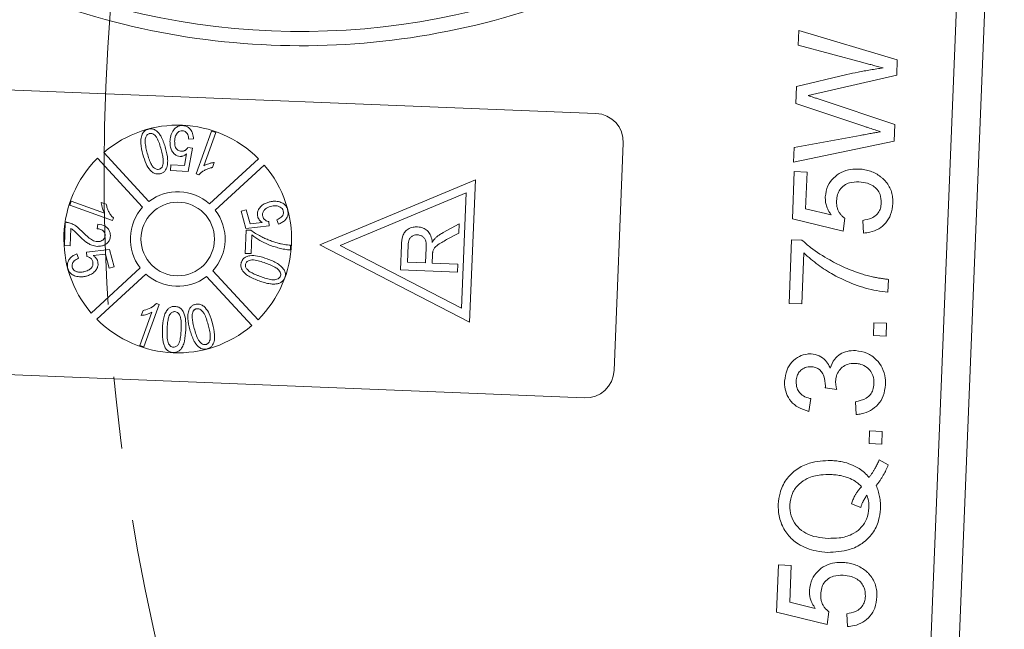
# Model space of a CAD drawing. Header units: millimetres. Extents: x 8853 to 11418, y 45 to 1005.
# Tile 155 of 256: x 10615 to 10650, y 508 to 529. Entities that reach past the tile are written whole.
import ezdxf

# ---------------------------------------------------------------- set-up
doc = ezdxf.new("R2010")
doc.units = ezdxf.units.MM
doc.linetypes.add('CENTERX2', pattern=[20.32, 12.7, -2.54, 2.54, -2.54])
doc.styles.get("Standard").update_dxf_attribs({"font": '仿宋_GB2312_0.TTF', "width": 0.8})
doc.dimstyles.new('副本 ISO-35.1', dxfattribs={"dimtxt": 9, "dimasz": 7.5, "dimexe": 5, "dimexo": 0.625, "dimgap": 2.5, "dimtad": 1, "dimtoh": 1, "dimdsep": 46, "dimtxsty": 'Standard', "dimcen": 2.5, "dimadec": 0, "dimazin": 0, "dimtfac": 1, "dimtmove": 0, "dimatfit": 3, "dimfxl": 0, "dimarcsym": 0})

msp = doc.modelspace()

# ---------------------------------------------------------------- linework, layer by layer
at = {"color": 7, "linetype": 'Continuous', "lineweight": 15}
for p, q in [((10648.544, 538.413), (10646.891, 497.514)), ((10647.89, 497.474), (10649.498, 537.256)), ((10642.625, 528.157), (10642.646, 528.666)), ((10642.646, 528.666), (10646.107, 527.643)), ((10644.891, 527.548), (10642.625, 528.157)), ((10646.107, 527.643), (10646.085, 527.101)), ((10642.566, 526.7), (10644.338, 527.129)), ((10646.085, 527.101), (10643.383, 526.478)), ((10612.541, 526.684), (10635.522, 525.755)), ((10642.542, 526.107), (10642.566, 526.7)), ((10644.901, 525.32), (10642.542, 526.107)), ((10643.429, 526.234), (10646.015, 525.371)), ((10646.015, 525.371), (10645.992, 524.787)), ((10621.479, 523.639), (10622.019, 525.137)), ((10622.165, 525.085), (10621.744, 523.917)), ((10622.019, 525.137), (10622.165, 525.085)), ((10621.384, 524.864), (10621.219, 524.85)), ((10636.481, 524.716), (10636.158, 516.722)), ((10645.992, 524.787), (10642.459, 524.048)), ((10642.48, 524.557), (10644.8, 524.983)), ((10618.232, 524.385), (10619.819, 522.664)), ((10621.066, 523.933), (10621.144, 524.344)), ((10621.187, 524.564), (10621.35, 524.537)), ((10621.35, 524.537), (10621.194, 523.722)), ((10642.459, 524.048), (10642.48, 524.557)), ((10619.599, 522.461), (10618.012, 524.181)), ((10621.948, 522.578), (10623.669, 524.165)), ((10622.051, 523.856), (10622.115, 524.033)), ((10620.579, 523.747), (10620.588, 523.952)), ((10621.194, 523.722), (10620.579, 523.747)), ((10620.588, 523.952), (10621.066, 523.933)), ((10621.479, 523.639), (10621.573, 523.605)), ((10623.872, 523.944), (10622.152, 522.358)), ((10642.423, 522.056), (10642.49, 523.715)), ((10642.49, 523.715), (10642.939, 523.697)), ((10642.939, 523.697), (10642.887, 522.405)), ((10631.286, 523.424), (10625.828, 521.143)), ((10631.084, 518.428), (10631.286, 523.424)), ((10626.537, 521.114), (10630.967, 522.966)), ((10630.967, 522.966), (10630.803, 518.911)), ((10617.04, 522.531), (10617.092, 522.677)), ((10617.092, 522.677), (10618.26, 522.257)), ((10618.321, 522.564), (10618.144, 522.628)), ((10618.538, 521.992), (10617.04, 522.531)), ((10623.06, 522.318), (10623.24, 522.367)), ((10623.225, 521.712), (10623.06, 522.318)), ((10623.24, 522.367), (10623.371, 521.881)), ((10642.887, 522.405), (10643.785, 522.19)), ((10616.85, 521.115), (10616.883, 521.935)), ((10618.538, 521.992), (10618.572, 522.086)), ((10623.371, 521.881), (10623.801, 521.927)), ((10624.027, 521.955), (10624.042, 521.808)), ((10624.372, 521.869), (10624.313, 522.021)), ((10644.202, 521.625), (10642.423, 522.056)), ((10644.265, 522.072), (10644.202, 521.625)), ((10644.918, 521.551), (10644.891, 522.001)), ((10617.079, 521.712), (10617.055, 521.106)), ((10618.003, 521.705), (10618.03, 521.868)), ((10623.204, 520.839), (10623.237, 521.659)), ((10624.042, 521.808), (10623.225, 521.712)), ((10623.237, 521.659), (10623.403, 521.652)), ((10630.158, 521.573), (10630.723, 521.879)), ((10630.71, 521.556), (10630.278, 521.324)), ((10630.723, 521.879), (10630.71, 521.556)), ((10623.435, 521.487), (10623.409, 520.831)), ((10642.303, 519.08), (10642.394, 521.322)), ((10642.394, 521.322), (10642.757, 521.307)), ((10617.055, 521.106), (10616.85, 521.115)), ((10617.622, 520.882), (10618.44, 520.977)), ((10617.637, 520.735), (10617.622, 520.882)), ((10618.44, 520.977), (10618.604, 520.371)), ((10624.796, 521.124), (10624.79, 520.96)), ((10625.828, 521.143), (10631.084, 518.428)), ((10630.803, 518.911), (10626.537, 521.114)), ((10628.656, 520.259), (10628.691, 521.126)), ((10628.898, 520.531), (10628.922, 521.127)), ((10629.56, 521.041), (10629.538, 520.505)), ((10642.824, 520.855), (10642.751, 519.062)), ((10617.292, 520.821), (10617.351, 520.668)), ((10618.293, 520.809), (10617.864, 520.763)), ((10618.425, 520.322), (10618.293, 520.809)), ((10623.409, 520.831), (10623.204, 520.839)), ((10629.538, 520.505), (10628.898, 520.531)), ((10629.781, 520.785), (10629.769, 520.496)), ((10617.792, 518.745), (10619.513, 520.332)), ((10618.604, 520.371), (10618.425, 520.322)), ((10622.065, 520.229), (10623.652, 518.508)), ((10630.654, 520.178), (10628.656, 520.259)), ((10630.666, 520.46), (10629.769, 520.496)), ((10630.654, 520.178), (10630.666, 520.46)), ((10619.716, 520.112), (10617.996, 518.525)), ((10623.432, 518.305), (10621.845, 520.025)), ((10645.795, 519.927), (10645.777, 519.479)), ((10619.5, 517.605), (10619.92, 518.772)), ((10619.613, 518.834), (10619.549, 518.656)), ((10620.185, 519.05), (10619.646, 517.552)), ((10620.185, 519.05), (10620.091, 519.084)), ((10642.751, 519.062), (10642.303, 519.08)), ((10645.267, 517.955), (10645.285, 518.404)), ((10645.285, 518.404), (10645.733, 518.385)), ((10645.733, 518.385), (10645.715, 517.937)), ((10645.715, 517.937), (10645.267, 517.955)), ((10619.646, 517.552), (10619.5, 517.605)), ((10635.118, 515.763), (10612.137, 516.692)), ((10643.977, 516.055), (10643.576, 516.117)), ((10643.066, 515.737), (10643.003, 515.29)), ((10644.66, 515.178), (10644.634, 515.628)), ((10645.113, 514.155), (10645.131, 514.603)), ((10645.131, 514.603), (10645.579, 514.585)), ((10645.579, 514.585), (10645.561, 514.137)), ((10645.561, 514.137), (10645.113, 514.155)), ((10645.475, 513.584), (10645.788, 513.41)), ((10644.494, 512.036), (10644.823, 511.917)), ((10641.865, 508.234), (10641.932, 509.893)), ((10641.932, 509.893), (10642.38, 509.875)), ((10642.38, 509.875), (10642.328, 508.582)), ((10642.328, 508.582), (10643.227, 508.368)), ((10643.644, 507.803), (10641.865, 508.234)), ((10643.707, 508.25), (10643.644, 507.803)), ((10644.359, 507.729), (10644.332, 508.179))]:
    msp.add_line(p, q, dxfattribs=at)
msp.add_circle((10620.832, 521.345), 1.292, dxfattribs=at)
at = {"color": 1, "linetype": 'CENTERX2', "lineweight": 13}
msp.add_arc((10693.025, 523.672), 74.781, 111.54621, 243.82451, dxfattribs=at)
at = {"color": 7, "linetype": 'Continuous', "lineweight": 15}
for centre, radius, start, end in [((10625.172, 554.438), 25.8, 221.528, 313.8428), ((10635.482, 524.756), 1, 357.6854, 87.6854), ((10620.832, 521.345), 4, 44.8345, 130.5363), ((10620.832, 521.345), 4, 134.8345, 220.5363), ((10620.832, 521.345), 4, 314.8345, 40.5363), ((10620.832, 521.345), 1.663, 47.8598, 127.511), ((10620.832, 521.345), 1.663, 137.8598, 217.511), ((10620.832, 521.345), 1.663, 317.8598, 37.511), ((10620.832, 521.345), 1.663, 227.8598, 307.511), ((10620.832, 521.345), 4, 224.8345, 310.5363), ((10635.159, 516.762), 1, 267.6854, 357.6854)]:
    msp.add_arc(centre, radius, start, end, dxfattribs=at)
for points, knots in [([(10643.39, 535.469), (10642.059, 534.331), (10639.371, 532.033), (10634.552, 529.685), (10629.401, 528.296), (10624.103, 527.986), (10618.848, 528.723), (10613.826, 530.523), (10609.211, 533.252), (10606.717, 535.76), (10605.483, 537.001)], [0, 0, 0, 0, 0.123724, 0.25, 0.376276, 0.5, 0.623724, 0.75, 0.876276, 1, 1, 1, 1]), ([(10645.606, 527.356), (10645.541, 527.373), (10645.413, 527.408), (10645.229, 527.458), (10645.055, 527.504), (10644.946, 527.533), (10644.891, 527.548)], [0, 0, 0, 0, 0.2701798, 0.5403598, 0.7701792, 1, 1, 1, 1]), ([(10644.338, 527.129), (10644.469, 527.156), (10644.672, 527.199), (10644.948, 527.25), (10645.167, 527.289), (10645.386, 527.324), (10645.533, 527.346), (10645.606, 527.356)], [0, 0, 0, 0, 0.310606, 0.482888, 0.655191, 0.82758, 1, 1, 1, 1]), ([(10643.383, 526.478), (10643.349, 526.471), (10643.282, 526.455), (10643.18, 526.431), (10643.095, 526.412), (10643.027, 526.396), (10642.994, 526.388), (10642.977, 526.385)], [0, 0, 0, 0, 0.249998, 0.499996, 0.75, 0.874999, 1, 1, 1, 1]), ([(10642.977, 526.385), (10643.008, 526.374), (10643.072, 526.354), (10643.179, 526.317), (10643.298, 526.278), (10643.386, 526.248), (10643.429, 526.234)], [0, 0, 0, 0, 0.209513, 0.419031, 0.709515, 1, 1, 1, 1]), ([(10619.61, 524.316), (10619.577, 524.446), (10619.531, 524.637), (10619.537, 524.895), (10619.583, 525.049), (10619.669, 525.148), (10619.74, 525.187), (10619.783, 525.2), (10619.795, 525.204)], [0, 0, 0, 0, 0.398455, 0.580367, 0.764167, 0.863829, 0.96352, 1, 1, 1, 1]), ([(10619.763, 524.357), (10619.747, 524.422), (10619.714, 524.551), (10619.685, 524.728), (10619.69, 524.871), (10619.726, 524.961), (10619.769, 525.018), (10619.81, 525.041), (10619.833, 525.048), (10619.837, 525.05)], [0, 0, 0, 0, 0.2632767, 0.5270468, 0.7047605, 0.8230989, 0.9031117, 0.9838647, 1, 1, 1, 1]), ([(10619.795, 525.204), (10619.817, 525.209), (10619.86, 525.219), (10619.926, 525.217), (10619.989, 525.202), (10620.04, 525.178), (10620.082, 525.149), (10620.104, 525.13), (10620.115, 525.12)], [0, 0, 0, 0, 0.190309, 0.38662, 0.562308, 0.745207, 0.871859, 1, 1, 1, 1]), ([(10619.837, 525.05), (10619.857, 525.053), (10619.896, 525.059), (10619.965, 525.038), (10620.038, 524.986), (10620.122, 524.871), (10620.19, 524.699), (10620.23, 524.56), (10620.251, 524.489)], [0, 0, 0, 0, 0.078202, 0.156814, 0.274428, 0.428483, 0.711398, 1, 1, 1, 1]), ([(10620.115, 525.12), (10620.144, 525.09), (10620.202, 525.027), (10620.261, 524.923), (10620.307, 524.822), (10620.344, 524.727), (10620.376, 524.63), (10620.395, 524.564), (10620.404, 524.531)], [0, 0, 0, 0, 0.1897896, 0.3852176, 0.5376342, 0.6907224, 0.8452285, 1, 1, 1, 1]), ([(10620.56, 524.78), (10620.561, 524.796), (10620.562, 524.83), (10620.569, 524.879), (10620.578, 524.929), (10620.594, 524.992), (10620.622, 525.068), (10620.656, 525.123), (10620.673, 525.15)], [0, 0, 0, 0, 0.127378, 0.254999, 0.382438, 0.510406, 0.752427, 1, 1, 1, 1]), ([(10620.673, 525.15), (10620.688, 525.171), (10620.718, 525.213), (10620.771, 525.261), (10620.826, 525.296), (10620.882, 525.318), (10620.942, 525.331), (10620.984, 525.331), (10621.005, 525.331)], [0, 0, 0, 0, 0.193249, 0.390898, 0.535588, 0.684711, 0.839955, 1, 1, 1, 1]), ([(10620.997, 525.147), (10620.964, 525.145), (10620.908, 525.142), (10620.835, 525.097), (10620.775, 525.021), (10620.734, 524.912), (10620.727, 524.826), (10620.724, 524.785)], [0, 0, 0, 0, 0.188744, 0.324822, 0.492508, 0.758011, 1, 1, 1, 1]), ([(10621.219, 524.85), (10621.212, 524.906), (10621.202, 524.987), (10621.15, 525.078), (10621.099, 525.122), (10621.045, 525.143), (10621.011, 525.146), (10620.997, 525.147)], [0, 0, 0, 0, 0.406374, 0.592589, 0.744614, 0.896945, 1, 1, 1, 1]), ([(10621.005, 525.331), (10621.055, 525.325), (10621.151, 525.312), (10621.267, 525.219), (10621.353, 525.083), (10621.38, 524.956), (10621.383, 524.878), (10621.384, 524.864)], [0, 0, 0, 0, 0.222912, 0.429114, 0.647214, 0.937531, 1, 1, 1, 1]), ([(10644.8, 524.983), (10644.866, 524.995), (10644.997, 525.02), (10645.182, 525.054), (10645.355, 525.085), (10645.462, 525.105), (10645.515, 525.114)], [0, 0, 0, 0, 0.275241, 0.550482, 0.775241, 1, 1, 1, 1]), ([(10645.515, 525.114), (10645.452, 525.136), (10645.326, 525.178), (10645.16, 525.233), (10645.018, 525.28), (10644.94, 525.306), (10644.901, 525.32)], [0, 0, 0, 0, 0.308896, 0.617792, 0.808896, 1, 1, 1, 1]), ([(10620.912, 524.247), (10620.879, 524.251), (10620.807, 524.261), (10620.705, 524.329), (10620.624, 524.437), (10620.563, 524.592), (10620.561, 524.71), (10620.56, 524.78)], [0, 0, 0, 0, 0.142548, 0.302942, 0.503054, 0.708879, 1, 1, 1, 1]), ([(10620.724, 524.785), (10620.725, 524.722), (10620.727, 524.633), (10620.774, 524.526), (10620.827, 524.468), (10620.895, 524.436), (10620.941, 524.432), (10620.964, 524.43)], [0, 0, 0, 0, 0.383963, 0.547613, 0.713022, 0.855096, 1, 1, 1, 1]), ([(10620.219, 523.641), (10620.176, 523.634), (10620.091, 523.62), (10619.963, 523.668), (10619.83, 523.788), (10619.699, 524.008), (10619.642, 524.205), (10619.61, 524.316)], [0, 0, 0, 0, 0.129663, 0.25238, 0.389931, 0.65822, 1, 1, 1, 1]), ([(10620.179, 523.798), (10620.158, 523.794), (10620.117, 523.787), (10620.047, 523.81), (10619.972, 523.864), (10619.889, 523.981), (10619.823, 524.152), (10619.783, 524.288), (10619.763, 524.357)], [0, 0, 0, 0, 0.081148, 0.162775, 0.281887, 0.440431, 0.71766, 1, 1, 1, 1]), ([(10620.404, 524.531), (10620.437, 524.4), (10620.484, 524.209), (10620.477, 523.95), (10620.429, 523.793), (10620.342, 523.694), (10620.272, 523.657), (10620.229, 523.644), (10620.219, 523.641)], [0, 0, 0, 0, 0.397933, 0.582332, 0.768605, 0.868643, 0.968479, 1, 1, 1, 1]), ([(10620.251, 524.489), (10620.259, 524.457), (10620.276, 524.393), (10620.297, 524.3), (10620.312, 524.211), (10620.322, 524.126), (10620.327, 524.039), (10620.318, 523.981), (10620.314, 523.952)], [0, 0, 0, 0, 0.183286, 0.366712, 0.522381, 0.678491, 0.837651, 1, 1, 1, 1]), ([(10621.144, 524.344), (10621.134, 524.336), (10621.113, 524.318), (10621.077, 524.292), (10621.032, 524.268), (10620.987, 524.254), (10620.946, 524.247), (10620.924, 524.247), (10620.912, 524.247)], [0, 0, 0, 0, 0.155622, 0.312048, 0.522865, 0.739991, 0.868899, 1, 1, 1, 1]), ([(10620.964, 524.43), (10620.98, 524.43), (10621.012, 524.43), (10621.054, 524.44), (10621.09, 524.457), (10621.124, 524.482), (10621.158, 524.517), (10621.177, 524.549), (10621.187, 524.564)], [0, 0, 0, 0, 0.169274, 0.343337, 0.470122, 0.601323, 0.797642, 1, 1, 1, 1]), ([(10622.115, 524.033), (10622.099, 524.031), (10622.066, 524.028), (10622.017, 524.017), (10621.968, 524.005), (10621.905, 523.987), (10621.829, 523.962), (10621.772, 523.932), (10621.744, 523.917)], [0, 0, 0, 0, 0.127794, 0.25608, 0.383876, 0.511854, 0.754509, 1, 1, 1, 1]), ([(10620.314, 523.952), (10620.305, 523.925), (10620.29, 523.879), (10620.244, 523.827), (10620.205, 523.806), (10620.183, 523.799), (10620.179, 523.798)], [0, 0, 0, 0, 0.393428, 0.66797, 0.943111, 1, 1, 1, 1]), ([(10621.573, 523.605), (10621.603, 523.634), (10621.662, 523.693), (10621.772, 523.759), (10621.89, 523.815), (10621.986, 523.842), (10622.04, 523.854), (10622.051, 523.856)], [0, 0, 0, 0, 0.225798, 0.458384, 0.695809, 0.938062, 1, 1, 1, 1]), ([(10643.577, 522.823), (10643.597, 522.959), (10643.633, 523.208), (10643.858, 523.5), (10644.136, 523.704), (10644.449, 523.802), (10644.659, 523.803), (10644.751, 523.803)], [0, 0, 0, 0, 0.238357, 0.435095, 0.63094, 0.839011, 1, 1, 1, 1]), ([(10645.56, 523.503), (10645.506, 523.543), (10645.399, 523.626), (10645.216, 523.715), (10645.02, 523.774), (10644.864, 523.797), (10644.773, 523.802), (10644.751, 523.803)], [0, 0, 0, 0, 0.228036, 0.461347, 0.689746, 0.923403, 1, 1, 1, 1]), ([(10644.759, 523.354), (10644.647, 523.351), (10644.464, 523.347), (10644.232, 523.238), (10644.084, 523.092), (10643.996, 522.897), (10643.983, 522.759), (10643.976, 522.683)], [0, 0, 0, 0, 0.284133, 0.463731, 0.644535, 0.805022, 1, 1, 1, 1]), ([(10645.545, 522.617), (10645.54, 522.717), (10645.532, 522.883), (10645.411, 523.087), (10645.254, 523.223), (10645.034, 523.327), (10644.86, 523.344), (10644.759, 523.354)], [0, 0, 0, 0, 0.242689, 0.406584, 0.570206, 0.750946, 1, 1, 1, 1]), ([(10645.948, 522.598), (10645.948, 522.665), (10645.949, 522.8), (10645.908, 523), (10645.829, 523.19), (10645.732, 523.333), (10645.637, 523.434), (10645.586, 523.48), (10645.56, 523.503)], [0, 0, 0, 0, 0.195914, 0.39631, 0.592972, 0.797743, 0.898464, 1, 1, 1, 1]), ([(10618.144, 522.628), (10618.146, 522.611), (10618.149, 522.578), (10618.16, 522.529), (10618.172, 522.48), (10618.19, 522.418), (10618.215, 522.342), (10618.245, 522.285), (10618.26, 522.257)], [0, 0, 0, 0, 0.127798, 0.256107, 0.383903, 0.511894, 0.754532, 1, 1, 1, 1]), ([(10623.642, 522.131), (10623.635, 522.173), (10623.621, 522.258), (10623.669, 522.393), (10623.763, 522.512), (10623.893, 522.599), (10623.99, 522.63), (10624.035, 522.645)], [0, 0, 0, 0, 0.177529, 0.354598, 0.576747, 0.802574, 1, 1, 1, 1]), ([(10624.035, 522.645), (10624.051, 522.649), (10624.084, 522.657), (10624.133, 522.666), (10624.183, 522.671), (10624.248, 522.675), (10624.328, 522.67), (10624.39, 522.654), (10624.421, 522.646)], [0, 0, 0, 0, 0.127963, 0.256223, 0.384243, 0.512773, 0.753539, 1, 1, 1, 1]), ([(10624.421, 522.646), (10624.445, 522.637), (10624.494, 522.62), (10624.555, 522.583), (10624.605, 522.54), (10624.643, 522.492), (10624.674, 522.437), (10624.687, 522.397), (10624.693, 522.376)], [0, 0, 0, 0, 0.191156, 0.386745, 0.532242, 0.682074, 0.838678, 1, 1, 1, 1]), ([(10643.785, 522.19), (10643.766, 522.217), (10643.728, 522.273), (10643.682, 522.355), (10643.645, 522.437), (10643.609, 522.537), (10643.579, 522.667), (10643.578, 522.77), (10643.577, 522.823)], [0, 0, 0, 0, 0.147364, 0.295352, 0.418554, 0.542551, 0.767964, 1, 1, 1, 1]), ([(10643.976, 522.683), (10643.975, 522.64), (10643.975, 522.553), (10643.997, 522.432), (10644.041, 522.323), (10644.1, 522.23), (10644.174, 522.142), (10644.234, 522.095), (10644.265, 522.072)], [0, 0, 0, 0, 0.181774, 0.36703, 0.518513, 0.675027, 0.835287, 1, 1, 1, 1]), ([(10644.891, 522.001), (10644.998, 522.02), (10645.169, 522.049), (10645.373, 522.179), (10645.488, 522.334), (10645.535, 522.488), (10645.542, 522.582), (10645.545, 522.617)], [0, 0, 0, 0, 0.323008, 0.519347, 0.717293, 0.893001, 1, 1, 1, 1]), ([(10645.948, 522.598), (10645.933, 522.463), (10645.905, 522.218), (10645.719, 521.905), (10645.464, 521.689), (10645.182, 521.577), (10644.995, 521.559), (10644.918, 521.551)], [0, 0, 0, 0, 0.248379, 0.451028, 0.653732, 0.857674, 1, 1, 1, 1]), ([(10618.572, 522.086), (10618.542, 522.115), (10618.484, 522.175), (10618.417, 522.285), (10618.363, 522.402), (10618.335, 522.498), (10618.324, 522.552), (10618.321, 522.564)], [0, 0, 0, 0, 0.226143, 0.459037, 0.694977, 0.935558, 1, 1, 1, 1]), ([(10624.095, 522.49), (10624.03, 522.467), (10623.935, 522.434), (10623.845, 522.336), (10623.808, 522.253), (10623.808, 522.182), (10623.817, 522.146), (10623.819, 522.136)], [0, 0, 0, 0, 0.404133, 0.590474, 0.778216, 0.938326, 1, 1, 1, 1]), ([(10624.539, 522.334), (10624.527, 522.363), (10624.505, 522.418), (10624.426, 522.477), (10624.319, 522.515), (10624.201, 522.516), (10624.124, 522.497), (10624.095, 522.49)], [0, 0, 0, 0, 0.177382, 0.334007, 0.546686, 0.828047, 1, 1, 1, 1]), ([(10624.313, 522.021), (10624.369, 522.048), (10624.449, 522.085), (10624.522, 522.175), (10624.549, 522.249), (10624.545, 522.304), (10624.539, 522.331), (10624.539, 522.334)], [0, 0, 0, 0, 0.432044, 0.616827, 0.802741, 0.978102, 1, 1, 1, 1]), ([(10624.693, 522.376), (10624.702, 522.325), (10624.718, 522.234), (10624.676, 522.106), (10624.602, 522.003), (10624.498, 521.92), (10624.414, 521.886), (10624.372, 521.869)], [0, 0, 0, 0, 0.231033, 0.410099, 0.588276, 0.79967, 1, 1, 1, 1]), ([(10616.883, 521.935), (10616.889, 521.934), (10616.901, 521.934), (10616.919, 521.933), (10616.936, 521.931), (10616.96, 521.928), (10616.989, 521.923), (10617.012, 521.917), (10617.023, 521.914)], [0, 0, 0, 0, 0.125133, 0.250295, 0.375449, 0.500779, 0.749809, 1, 1, 1, 1]), ([(10617.023, 521.914), (10617.047, 521.906), (10617.095, 521.891), (10617.161, 521.861), (10617.222, 521.827), (10617.295, 521.778), (10617.377, 521.708), (10617.436, 521.646), (10617.466, 521.616)], [0, 0, 0, 0, 0.138221, 0.277395, 0.402216, 0.527815, 0.762777, 1, 1, 1, 1]), ([(10623.801, 521.927), (10623.789, 521.935), (10623.767, 521.95), (10623.73, 521.982), (10623.693, 522.023), (10623.666, 522.067), (10623.651, 522.104), (10623.645, 522.122), (10623.642, 522.131)], [0, 0, 0, 0, 0.155778, 0.312452, 0.546133, 0.787059, 0.893146, 1, 1, 1, 1]), ([(10623.819, 522.136), (10623.824, 522.12), (10623.835, 522.088), (10623.863, 522.047), (10623.897, 522.014), (10623.935, 521.988), (10623.979, 521.966), (10624.011, 521.959), (10624.027, 521.955)], [0, 0, 0, 0, 0.172016, 0.35027, 0.50136, 0.657066, 0.825975, 1, 1, 1, 1]), ([(10617.366, 521.457), (10617.343, 521.481), (10617.308, 521.517), (10617.261, 521.565), (10617.216, 521.609), (10617.158, 521.663), (10617.106, 521.695), (10617.079, 521.712)], [0, 0, 0, 0, 0.259965, 0.389946, 0.519942, 0.758178, 1, 1, 1, 1]), ([(10617.466, 521.616), (10617.513, 521.569), (10617.608, 521.475), (10617.751, 521.349), (10617.89, 521.268), (10617.98, 521.257), (10618.013, 521.253)], [0, 0, 0, 0, 0.2983772, 0.5970962, 0.8531687, 1, 1, 1, 1]), ([(10618.281, 521.463), (10618.279, 521.492), (10618.277, 521.544), (10618.239, 521.609), (10618.187, 521.656), (10618.107, 521.694), (10618.042, 521.701), (10618.003, 521.705)], [0, 0, 0, 0, 0.209928, 0.370242, 0.529862, 0.716294, 1, 1, 1, 1]), ([(10618.03, 521.868), (10618.118, 521.852), (10618.247, 521.829), (10618.383, 521.723), (10618.446, 521.62), (10618.465, 521.525), (10618.465, 521.47), (10618.465, 521.452)], [0, 0, 0, 0, 0.392892, 0.572783, 0.753614, 0.921225, 1, 1, 1, 1]), ([(10623.403, 521.652), (10623.457, 521.613), (10623.566, 521.535), (10623.733, 521.445), (10623.893, 521.367), (10624.046, 521.302), (10624.203, 521.246), (10624.31, 521.215), (10624.364, 521.2)], [0, 0, 0, 0, 0.187474, 0.376649, 0.531429, 0.686592, 0.843059, 1, 1, 1, 1]), ([(10628.691, 521.126), (10628.697, 521.237), (10628.707, 521.399), (10628.8, 521.595), (10628.929, 521.702), (10629.087, 521.769), (10629.203, 521.772), (10629.257, 521.774)], [0, 0, 0, 0, 0.336384, 0.490534, 0.645438, 0.837553, 1, 1, 1, 1]), ([(10629.257, 521.774), (10629.325, 521.765), (10629.448, 521.749), (10629.602, 521.647), (10629.715, 521.495), (10629.758, 521.343), (10629.77, 521.245), (10629.773, 521.222)], [0, 0, 0, 0, 0.243042, 0.443531, 0.644482, 0.917379, 1, 1, 1, 1]), ([(10629.877, 521.374), (10629.89, 521.385), (10629.914, 521.408), (10629.952, 521.441), (10629.992, 521.471), (10630.039, 521.504), (10630.094, 521.538), (10630.137, 521.562), (10630.158, 521.573)], [0, 0, 0, 0, 0.144665, 0.289487, 0.4342, 0.579222, 0.789354, 1, 1, 1, 1]), ([(10618.008, 521.088), (10617.975, 521.091), (10617.907, 521.097), (10617.798, 521.129), (10617.684, 521.185), (10617.571, 521.266), (10617.466, 521.36), (10617.399, 521.425), (10617.366, 521.457)], [0, 0, 0, 0, 0.131944, 0.266787, 0.446934, 0.632145, 0.81578, 1, 1, 1, 1]), ([(10618.465, 521.452), (10618.458, 521.401), (10618.447, 521.314), (10618.373, 521.211), (10618.279, 521.141), (10618.155, 521.092), (10618.06, 521.09), (10618.008, 521.088)], [0, 0, 0, 0, 0.231592, 0.399113, 0.5659, 0.765762, 1, 1, 1, 1]), ([(10618.013, 521.253), (10618.055, 521.255), (10618.124, 521.259), (10618.204, 521.305), (10618.254, 521.358), (10618.276, 521.414), (10618.279, 521.45), (10618.281, 521.463)], [0, 0, 0, 0, 0.326003, 0.538357, 0.716388, 0.895146, 1, 1, 1, 1]), ([(10624.79, 520.96), (10624.723, 520.967), (10624.589, 520.98), (10624.393, 521.025), (10624.2, 521.08), (10623.971, 521.166), (10623.708, 521.291), (10623.527, 521.421), (10623.435, 521.487)], [0, 0, 0, 0, 0.136074, 0.273442, 0.409391, 0.546051, 0.771031, 1, 1, 1, 1]), ([(10624.364, 521.2), (10624.399, 521.191), (10624.47, 521.172), (10624.578, 521.152), (10624.687, 521.135), (10624.76, 521.128), (10624.796, 521.124)], [0, 0, 0, 0, 0.248944, 0.498319, 0.748967, 1, 1, 1, 1]), ([(10628.922, 521.127), (10628.928, 521.195), (10628.938, 521.296), (10629.011, 521.408), (10629.09, 521.465), (10629.174, 521.492), (10629.229, 521.492), (10629.252, 521.492)], [0, 0, 0, 0, 0.363897, 0.534205, 0.704468, 0.879693, 1, 1, 1, 1]), ([(10629.252, 521.492), (10629.295, 521.486), (10629.372, 521.474), (10629.468, 521.413), (10629.532, 521.326), (10629.563, 521.197), (10629.561, 521.1), (10629.56, 521.041)], [0, 0, 0, 0, 0.210178, 0.371226, 0.533565, 0.714898, 1, 1, 1, 1]), ([(10629.773, 521.222), (10629.78, 521.236), (10629.795, 521.263), (10629.819, 521.302), (10629.846, 521.34), (10629.867, 521.362), (10629.877, 521.374)], [0, 0, 0, 0, 0.250484, 0.501049, 0.749483, 1, 1, 1, 1]), ([(10630.278, 521.324), (10630.22, 521.291), (10630.1, 521.225), (10629.944, 521.13), (10629.835, 521.025), (10629.807, 520.952), (10629.796, 520.923)], [0, 0, 0, 0, 0.311481, 0.638477, 0.856708, 1, 1, 1, 1]), ([(10642.757, 521.307), (10642.857, 521.219), (10643.158, 520.954), (10643.673, 520.634), (10644.273, 520.324), (10644.658, 520.188), (10644.851, 520.12)], [0, 0, 0, 0, 0.165203, 0.496137, 0.746721, 1, 1, 1, 1]), ([(10629.796, 520.923), (10629.794, 520.917), (10629.792, 520.906), (10629.789, 520.889), (10629.787, 520.871), (10629.784, 520.848), (10629.782, 520.819), (10629.781, 520.796), (10629.781, 520.785)], [0, 0, 0, 0, 0.125153, 0.250477, 0.375646, 0.500866, 0.750267, 1, 1, 1, 1]), ([(10645.777, 519.479), (10645.644, 519.493), (10645.245, 519.538), (10644.594, 519.735), (10643.906, 520.051), (10643.308, 520.426), (10642.986, 520.712), (10642.824, 520.855)], [0, 0, 0, 0, 0.12089, 0.363049, 0.611426, 0.804202, 1, 1, 1, 1]), ([(10616.971, 520.313), (10616.962, 520.365), (10616.946, 520.455), (10616.991, 520.59), (10617.073, 520.7), (10617.182, 520.777), (10617.259, 520.808), (10617.292, 520.821)], [0, 0, 0, 0, 0.231218, 0.408045, 0.624904, 0.840008, 1, 1, 1, 1]), ([(10617.351, 520.668), (10617.296, 520.643), (10617.217, 520.606), (10617.146, 520.518), (10617.115, 520.444), (10617.119, 520.387), (10617.125, 520.359), (10617.126, 520.355)], [0, 0, 0, 0, 0.4214198, 0.6080374, 0.7953315, 0.9757572, 1, 1, 1, 1]), ([(10617.569, 520.199), (10617.623, 520.218), (10617.709, 520.246), (10617.802, 520.329), (10617.849, 520.412), (10617.859, 520.492), (10617.849, 520.537), (10617.845, 520.553)], [0, 0, 0, 0, 0.338842, 0.53301, 0.728333, 0.898026, 1, 1, 1, 1]), ([(10618.022, 520.559), (10618.029, 520.516), (10618.043, 520.432), (10617.996, 520.298), (10617.904, 520.18), (10617.774, 520.091), (10617.676, 520.06), (10617.629, 520.045)], [0, 0, 0, 0, 0.177674, 0.352669, 0.57168, 0.794642, 1, 1, 1, 1]), ([(10617.845, 520.553), (10617.832, 520.585), (10617.808, 520.644), (10617.732, 520.704), (10617.673, 520.727), (10617.641, 520.734), (10617.637, 520.735)], [0, 0, 0, 0, 0.349762, 0.652672, 0.962091, 1, 1, 1, 1]), ([(10617.864, 520.763), (10617.875, 520.755), (10617.898, 520.739), (10617.934, 520.707), (10617.971, 520.667), (10617.998, 520.624), (10618.014, 520.587), (10618.019, 520.568), (10618.022, 520.559)], [0, 0, 0, 0, 0.157952, 0.316856, 0.544695, 0.779396, 0.889257, 1, 1, 1, 1]), ([(10623.691, 519.874), (10623.566, 519.923), (10623.383, 519.993), (10623.176, 520.146), (10623.076, 520.271), (10623.042, 520.397), (10623.05, 520.478), (10623.064, 520.523), (10623.068, 520.536)], [0, 0, 0, 0, 0.397793, 0.578801, 0.761678, 0.860551, 0.959511, 1, 1, 1, 1]), ([(10623.068, 520.536), (10623.087, 520.576), (10623.124, 520.653), (10623.236, 520.73), (10623.409, 520.771), (10623.664, 520.752), (10623.86, 520.686), (10623.97, 520.649)], [0, 0, 0, 0, 0.130102, 0.251339, 0.3866, 0.653267, 1, 1, 1, 1]), ([(10623.219, 520.48), (10623.229, 520.499), (10623.247, 520.537), (10623.307, 520.581), (10623.39, 520.609), (10623.53, 520.613), (10623.708, 520.57), (10623.846, 520.523), (10623.916, 520.499)], [0, 0, 0, 0, 0.081501, 0.16341, 0.28555, 0.424413, 0.709181, 1, 1, 1, 1]), ([(10623.97, 520.649), (10624.096, 520.6), (10624.278, 520.53), (10624.485, 520.377), (10624.584, 520.252), (10624.618, 520.125), (10624.61, 520.044), (10624.596, 519.999), (10624.592, 519.987)], [0, 0, 0, 0, 0.39843, 0.578555, 0.76032, 0.861216, 0.962169, 1, 1, 1, 1]), ([(10617.244, 520.044), (10617.219, 520.052), (10617.17, 520.069), (10617.109, 520.106), (10617.059, 520.15), (10617.022, 520.197), (10616.991, 520.252), (10616.978, 520.293), (10616.971, 520.313)], [0, 0, 0, 0, 0.1911564, 0.3867446, 0.5322418, 0.6820741, 0.8386781, 1, 1, 1, 1]), ([(10617.126, 520.355), (10617.135, 520.331), (10617.154, 520.281), (10617.222, 520.222), (10617.321, 520.18), (10617.444, 520.171), (10617.529, 520.19), (10617.569, 520.199)], [0, 0, 0, 0, 0.150705, 0.302187, 0.50178, 0.762512, 1, 1, 1, 1]), ([(10623.268, 520.281), (10623.258, 520.294), (10623.237, 520.321), (10623.218, 520.36), (10623.209, 520.395), (10623.208, 520.423), (10623.211, 520.452), (10623.216, 520.471), (10623.219, 520.48)], [0, 0, 0, 0, 0.233486, 0.474398, 0.601204, 0.732029, 0.864197, 1, 1, 1, 1]), ([(10623.745, 520.024), (10623.714, 520.036), (10623.651, 520.059), (10623.563, 520.095), (10623.482, 520.133), (10623.406, 520.173), (10623.332, 520.219), (10623.29, 520.26), (10623.268, 520.281)], [0, 0, 0, 0, 0.1832956, 0.3667386, 0.5224493, 0.6785804, 0.8377815, 1, 1, 1, 1]), ([(10623.916, 520.499), (10623.979, 520.475), (10624.104, 520.428), (10624.265, 520.351), (10624.379, 520.265), (10624.432, 520.184), (10624.454, 520.116), (10624.45, 520.07), (10624.442, 520.046), (10624.441, 520.041)], [0, 0, 0, 0, 0.26335, 0.527085, 0.70469, 0.820189, 0.900798, 0.982045, 1, 1, 1, 1]), ([(10617.629, 520.045), (10617.613, 520.041), (10617.581, 520.033), (10617.531, 520.024), (10617.482, 520.018), (10617.417, 520.015), (10617.336, 520.02), (10617.275, 520.036), (10617.244, 520.044)], [0, 0, 0, 0, 0.127976, 0.256265, 0.384294, 0.512916, 0.753586, 1, 1, 1, 1]), ([(10624.34, 519.773), (10624.298, 519.767), (10624.213, 519.755), (10624.094, 519.767), (10623.985, 519.787), (10623.886, 519.811), (10623.788, 519.841), (10623.723, 519.863), (10623.691, 519.874)], [0, 0, 0, 0, 0.189976, 0.385585, 0.537948, 0.690959, 0.845359, 1, 1, 1, 1]), ([(10624.441, 520.041), (10624.432, 520.022), (10624.413, 519.984), (10624.352, 519.94), (10624.26, 519.91), (10624.116, 519.914), (10623.941, 519.957), (10623.81, 520.002), (10623.745, 520.024)], [0, 0, 0, 0, 0.082024, 0.164464, 0.290629, 0.457261, 0.726613, 1, 1, 1, 1]), ([(10624.592, 519.987), (10624.584, 519.968), (10624.567, 519.928), (10624.53, 519.876), (10624.483, 519.834), (10624.434, 519.804), (10624.385, 519.784), (10624.355, 519.777), (10624.34, 519.773)], [0, 0, 0, 0, 0.18305, 0.371765, 0.546827, 0.72894, 0.863493, 1, 1, 1, 1]), ([(10644.851, 520.12), (10644.915, 520.101), (10645.042, 520.061), (10645.218, 520.019), (10645.375, 519.987), (10645.515, 519.963), (10645.655, 519.944), (10645.748, 519.932), (10645.795, 519.927)], [0, 0, 0, 0, 0.2071281, 0.4145788, 0.5606565, 0.706858, 0.8533975, 1, 1, 1, 1]), ([(10619.549, 518.656), (10619.582, 518.661), (10619.648, 518.671), (10619.775, 518.704), (10619.863, 518.745), (10619.92, 518.772)], [0, 0, 0, 0, 0.256175, 0.51219, 1, 1, 1, 1]), ([(10620.091, 519.084), (10620.028, 519.029), (10619.898, 518.916), (10619.721, 518.856), (10619.625, 518.836), (10619.613, 518.834)], [0, 0, 0, 0, 0.458957, 0.935465, 1, 1, 1, 1]), ([(10620.295, 518.183), (10620.303, 518.317), (10620.316, 518.512), (10620.392, 518.746), (10620.47, 518.872), (10620.565, 518.947), (10620.656, 518.976), (10620.714, 518.977), (10620.737, 518.977)], [0, 0, 0, 0, 0.396817, 0.575976, 0.724424, 0.827652, 0.931402, 1, 1, 1, 1]), ([(10620.553, 518.69), (10620.574, 518.717), (10620.606, 518.757), (10620.669, 518.788), (10620.707, 518.793), (10620.726, 518.793), (10620.728, 518.793)], [0, 0, 0, 0, 0.472419, 0.721549, 0.970751, 1, 1, 1, 1]), ([(10620.728, 518.793), (10620.749, 518.79), (10620.792, 518.784), (10620.851, 518.743), (10620.902, 518.673), (10620.944, 518.544), (10620.956, 518.367), (10620.952, 518.228), (10620.951, 518.157)], [0, 0, 0, 0, 0.0852242, 0.1712057, 0.2832218, 0.4330603, 0.7138227, 1, 1, 1, 1]), ([(10620.737, 518.977), (10620.782, 518.97), (10620.87, 518.958), (10620.974, 518.881), (10621.071, 518.722), (10621.12, 518.471), (10621.117, 518.258), (10621.115, 518.15)], [0, 0, 0, 0, 0.132467, 0.259515, 0.367846, 0.679603, 1, 1, 1, 1]), ([(10621.26, 518.158), (10621.228, 518.289), (10621.181, 518.48), (10621.187, 518.738), (10621.234, 518.892), (10621.32, 518.993), (10621.39, 519.032), (10621.434, 519.045), (10621.445, 519.048)], [0, 0, 0, 0, 0.397993, 0.580197, 0.764282, 0.864607, 0.964958, 1, 1, 1, 1]), ([(10621.351, 518.738), (10621.356, 518.754), (10621.365, 518.787), (10621.387, 518.825), (10621.412, 518.852), (10621.434, 518.87), (10621.459, 518.883), (10621.477, 518.889), (10621.486, 518.892)], [0, 0, 0, 0, 0.234136, 0.47621, 0.606476, 0.74032, 0.868467, 1, 1, 1, 1]), ([(10621.445, 519.048), (10621.488, 519.056), (10621.571, 519.07), (10621.696, 519.024), (10621.829, 518.908), (10621.963, 518.688), (10622.021, 518.489), (10622.055, 518.374)], [0, 0, 0, 0, 0.126146, 0.248685, 0.381789, 0.644448, 1, 1, 1, 1]), ([(10621.486, 518.892), (10621.506, 518.895), (10621.548, 518.902), (10621.619, 518.879), (10621.695, 518.823), (10621.777, 518.706), (10621.842, 518.535), (10621.881, 518.4), (10621.901, 518.332)], [0, 0, 0, 0, 0.081496, 0.163467, 0.284617, 0.447025, 0.72114, 1, 1, 1, 1]), ([(10620.459, 518.177), (10620.46, 518.211), (10620.464, 518.277), (10620.472, 518.37), (10620.483, 518.456), (10620.498, 518.536), (10620.517, 518.615), (10620.541, 518.665), (10620.553, 518.69)], [0, 0, 0, 0, 0.1904958, 0.3811183, 0.5335427, 0.6863471, 0.8418, 1, 1, 1, 1]), ([(10621.414, 518.2), (10621.405, 518.232), (10621.388, 518.297), (10621.368, 518.39), (10621.352, 518.478), (10621.342, 518.563), (10621.337, 518.65), (10621.346, 518.708), (10621.351, 518.738)], [0, 0, 0, 0, 0.183286, 0.366712, 0.522381, 0.678491, 0.837651, 1, 1, 1, 1]), ([(10620.393, 517.523), (10620.374, 517.565), (10620.336, 517.65), (10620.312, 517.774), (10620.299, 517.886), (10620.293, 517.985), (10620.292, 518.084), (10620.294, 518.15), (10620.295, 518.183)], [0, 0, 0, 0, 0.203404, 0.412578, 0.558423, 0.704766, 0.852269, 1, 1, 1, 1]), ([(10620.679, 517.542), (10620.659, 517.545), (10620.618, 517.551), (10620.558, 517.594), (10620.507, 517.662), (10620.465, 517.79), (10620.454, 517.965), (10620.457, 518.106), (10620.459, 518.177)], [0, 0, 0, 0, 0.08344, 0.167457, 0.29018, 0.424177, 0.709194, 1, 1, 1, 1]), ([(10621.115, 518.15), (10621.106, 518.016), (10621.093, 517.822), (10621.015, 517.58), (10620.93, 517.447), (10620.82, 517.376), (10620.737, 517.357), (10620.687, 517.358), (10620.672, 517.358)], [0, 0, 0, 0, 0.397293, 0.573404, 0.751661, 0.853128, 0.954558, 1, 1, 1, 1]), ([(10620.951, 518.157), (10620.947, 518.091), (10620.939, 517.951), (10620.915, 517.779), (10620.862, 517.649), (10620.806, 517.585), (10620.742, 517.546), (10620.701, 517.544), (10620.679, 517.542)], [0, 0, 0, 0, 0.271738, 0.571643, 0.702765, 0.834611, 0.913732, 1, 1, 1, 1]), ([(10621.549, 517.569), (10621.52, 517.6), (10621.462, 517.664), (10621.402, 517.769), (10621.356, 517.87), (10621.32, 517.964), (10621.288, 518.06), (10621.269, 518.126), (10621.26, 518.158)], [0, 0, 0, 0, 0.192003, 0.389705, 0.541013, 0.692984, 0.846361, 1, 1, 1, 1]), ([(10621.827, 517.64), (10621.807, 517.637), (10621.765, 517.63), (10621.694, 517.655), (10621.623, 517.708), (10621.541, 517.821), (10621.475, 517.99), (10621.434, 518.13), (10621.414, 518.2)], [0, 0, 0, 0, 0.082176, 0.164779, 0.286551, 0.426628, 0.71036, 1, 1, 1, 1]), ([(10621.901, 518.332), (10621.918, 518.268), (10621.951, 518.138), (10621.98, 517.962), (10621.975, 517.819), (10621.939, 517.729), (10621.895, 517.672), (10621.855, 517.649), (10621.831, 517.641), (10621.827, 517.64)], [0, 0, 0, 0, 0.26321, 0.526906, 0.702895, 0.82215, 0.902396, 0.983377, 1, 1, 1, 1]), ([(10622.055, 518.374), (10622.087, 518.243), (10622.134, 518.053), (10622.127, 517.795), (10622.081, 517.641), (10621.996, 517.542), (10621.925, 517.502), (10621.881, 517.489), (10621.869, 517.486)], [0, 0, 0, 0, 0.398487, 0.580423, 0.764447, 0.863754, 0.963105, 1, 1, 1, 1]), ([(10620.672, 517.358), (10620.649, 517.36), (10620.602, 517.364), (10620.541, 517.385), (10620.489, 517.415), (10620.45, 517.449), (10620.418, 517.485), (10620.401, 517.511), (10620.393, 517.523)], [0, 0, 0, 0, 0.203225, 0.41287, 0.56979, 0.731801, 0.864927, 1, 1, 1, 1]), ([(10621.869, 517.486), (10621.848, 517.481), (10621.804, 517.471), (10621.739, 517.473), (10621.676, 517.488), (10621.625, 517.512), (10621.583, 517.54), (10621.561, 517.559), (10621.549, 517.569)], [0, 0, 0, 0, 0.190309, 0.38662, 0.562308, 0.745207, 0.871859, 1, 1, 1, 1]), ([(10643.751, 516.803), (10643.794, 516.915), (10643.869, 517.111), (10644.097, 517.308), (10644.353, 517.419), (10644.541, 517.422), (10644.64, 517.424)], [0, 0, 0, 0, 0.302387, 0.525374, 0.748493, 1, 1, 1, 1]), ([(10644.64, 517.424), (10644.776, 517.406), (10645.048, 517.369), (10645.373, 517.128), (10645.598, 516.818), (10645.691, 516.504), (10645.691, 516.303), (10645.691, 516.226)], [0, 0, 0, 0, 0.228572, 0.459007, 0.660095, 0.870765, 1, 1, 1, 1]), ([(10642.148, 516.349), (10642.167, 516.484), (10642.201, 516.728), (10642.391, 517.038), (10642.646, 517.229), (10642.89, 517.307), (10643.031, 517.308), (10643.077, 517.308)], [0, 0, 0, 0, 0.272752, 0.493599, 0.716338, 0.90619, 1, 1, 1, 1]), ([(10643.077, 517.308), (10643.175, 517.293), (10643.364, 517.264), (10643.586, 517.095), (10643.697, 516.927), (10643.74, 516.828), (10643.751, 516.803)], [0, 0, 0, 0, 0.328269, 0.636143, 0.9088, 1, 1, 1, 1]), ([(10643.074, 516.859), (10643.005, 516.855), (10642.874, 516.848), (10642.718, 516.745), (10642.61, 516.611), (10642.562, 516.472), (10642.555, 516.381), (10642.552, 516.347)], [0, 0, 0, 0, 0.248767, 0.472673, 0.663516, 0.875579, 1, 1, 1, 1]), ([(10643.583, 516.182), (10643.575, 516.299), (10643.562, 516.476), (10643.459, 516.674), (10643.352, 516.782), (10643.221, 516.845), (10643.124, 516.854), (10643.074, 516.859)], [0, 0, 0, 0, 0.36756, 0.550992, 0.695411, 0.839595, 1, 1, 1, 1]), ([(10644.619, 516.976), (10644.53, 516.972), (10644.37, 516.964), (10644.168, 516.846), (10644.026, 516.686), (10643.954, 516.508), (10643.945, 516.392), (10643.941, 516.347)], [0, 0, 0, 0, 0.254178, 0.457835, 0.661032, 0.868746, 1, 1, 1, 1]), ([(10645.288, 516.259), (10645.283, 516.359), (10645.275, 516.529), (10645.149, 516.739), (10644.986, 516.881), (10644.799, 516.96), (10644.671, 516.971), (10644.619, 516.976)], [0, 0, 0, 0, 0.269591, 0.459441, 0.648883, 0.856246, 1, 1, 1, 1]), ([(10643.003, 515.29), (10642.873, 515.328), (10642.638, 515.398), (10642.36, 515.628), (10642.196, 515.909), (10642.145, 516.162), (10642.147, 516.307), (10642.148, 516.349)], [0, 0, 0, 0, 0.270658, 0.489263, 0.708369, 0.914642, 1, 1, 1, 1]), ([(10642.552, 516.347), (10642.556, 516.262), (10642.564, 516.118), (10642.667, 515.941), (10642.82, 515.812), (10642.964, 515.759), (10643.054, 515.739), (10643.066, 515.737)], [0, 0, 0, 0, 0.285919, 0.484989, 0.684325, 0.959069, 1, 1, 1, 1]), ([(10643.576, 516.117), (10643.576, 516.123), (10643.578, 516.133), (10643.58, 516.15), (10643.582, 516.166), (10643.583, 516.176), (10643.583, 516.182)], [0, 0, 0, 0, 0.250087, 0.500185, 0.75003, 1, 1, 1, 1]), ([(10643.941, 516.347), (10643.941, 516.33), (10643.94, 516.297), (10643.944, 516.247), (10643.95, 516.199), (10643.957, 516.15), (10643.967, 516.103), (10643.974, 516.071), (10643.977, 516.055)], [0, 0, 0, 0, 0.169524, 0.339551, 0.504185, 0.669008, 0.834436, 1, 1, 1, 1]), ([(10644.634, 515.628), (10644.768, 515.658), (10644.965, 515.701), (10645.17, 515.872), (10645.266, 516.051), (10645.28, 516.186), (10645.288, 516.259)], [0, 0, 0, 0, 0.404921, 0.593605, 0.78306, 1, 1, 1, 1]), ([(10645.691, 516.226), (10645.674, 516.091), (10645.644, 515.841), (10645.446, 515.526), (10645.177, 515.305), (10644.898, 515.201), (10644.721, 515.184), (10644.66, 515.178)], [0, 0, 0, 0, 0.2495954, 0.4606301, 0.6714689, 0.8868588, 1, 1, 1, 1]), ([(10645.117, 512.968), (10645.136, 512.995), (10645.175, 513.049), (10645.231, 513.132), (10645.285, 513.216), (10645.346, 513.319), (10645.412, 513.44), (10645.454, 513.536), (10645.475, 513.584)], [0, 0, 0, 0, 0.139963, 0.279956, 0.419938, 0.560053, 0.779572, 1, 1, 1, 1]), ([(10641.928, 512.023), (10641.942, 512.157), (10641.973, 512.462), (10642.186, 512.903), (10642.55, 513.27), (10643.096, 513.534), (10643.521, 513.552), (10643.779, 513.563)], [0, 0, 0, 0, 0.149201, 0.339719, 0.531658, 0.715646, 1, 1, 1, 1]), ([(10643.779, 513.563), (10643.846, 513.559), (10643.979, 513.551), (10644.214, 513.511), (10644.484, 513.432), (10644.744, 513.3), (10644.956, 513.14), (10645.063, 513.026), (10645.117, 512.968)], [0, 0, 0, 0, 0.132684, 0.266041, 0.474214, 0.688935, 0.842827, 1, 1, 1, 1]), ([(10645.788, 513.41), (10645.763, 513.348), (10645.712, 513.225), (10645.632, 513.074), (10645.56, 512.953), (10645.5, 512.861), (10645.435, 512.771), (10645.39, 512.712), (10645.368, 512.682)], [0, 0, 0, 0, 0.237022, 0.475091, 0.605871, 0.736859, 0.868386, 1, 1, 1, 1]), ([(10642.332, 512.009), (10642.351, 512.144), (10642.39, 512.416), (10642.63, 512.739), (10642.98, 512.97), (10643.371, 513.07), (10643.65, 513.07), (10643.764, 513.07)], [0, 0, 0, 0, 0.203222, 0.407586, 0.580719, 0.828764, 1, 1, 1, 1]), ([(10643.764, 513.07), (10643.83, 513.065), (10643.964, 513.057), (10644.177, 513.022), (10644.403, 512.956), (10644.598, 512.859), (10644.747, 512.75), (10644.815, 512.679), (10644.85, 512.643)], [0, 0, 0, 0, 0.166848, 0.334564, 0.540524, 0.752508, 0.875078, 1, 1, 1, 1]), ([(10644.85, 512.643), (10644.827, 512.618), (10644.781, 512.569), (10644.72, 512.49), (10644.664, 512.406), (10644.605, 512.304), (10644.547, 512.181), (10644.512, 512.084), (10644.494, 512.036)], [0, 0, 0, 0, 0.141069, 0.282767, 0.423903, 0.56572, 0.782095, 1, 1, 1, 1]), ([(10645.368, 512.682), (10645.392, 512.62), (10645.442, 512.495), (10645.481, 512.328), (10645.502, 512.188), (10645.512, 512.077), (10645.517, 511.966), (10645.515, 511.891), (10645.514, 511.854)], [0, 0, 0, 0, 0.236029, 0.474761, 0.60501, 0.7357, 0.867655, 1, 1, 1, 1]), ([(10644.823, 511.917), (10644.834, 511.949), (10644.855, 512.012), (10644.89, 512.095), (10644.926, 512.165), (10644.96, 512.225), (10644.998, 512.282), (10645.024, 512.32), (10645.037, 512.339)], [0, 0, 0, 0, 0.210541, 0.421823, 0.565557, 0.709637, 0.854718, 1, 1, 1, 1]), ([(10645.037, 512.339), (10645.05, 512.304), (10645.075, 512.235), (10645.095, 512.144), (10645.106, 512.069), (10645.111, 512.012), (10645.112, 511.954), (10645.112, 511.916), (10645.111, 511.897)], [0, 0, 0, 0, 0.244198, 0.490285, 0.616798, 0.743692, 0.871739, 1, 1, 1, 1]), ([(10643.658, 510.334), (10643.524, 510.346), (10643.162, 510.378), (10642.661, 510.574), (10642.235, 510.94), (10642, 511.374), (10641.924, 511.752), (10641.927, 511.968), (10641.928, 512.023)], [0, 0, 0, 0, 0.148072, 0.401988, 0.580808, 0.75998, 0.939061, 1, 1, 1, 1]), ([(10643.676, 510.828), (10643.543, 510.838), (10643.275, 510.859), (10642.898, 510.983), (10642.592, 511.217), (10642.39, 511.529), (10642.329, 511.81), (10642.331, 511.97), (10642.332, 512.009)], [0, 0, 0, 0, 0.199014, 0.399339, 0.580729, 0.762132, 0.942113, 1, 1, 1, 1]), ([(10645.514, 511.854), (10645.5, 511.72), (10645.467, 511.419), (10645.252, 510.988), (10644.892, 510.633), (10644.349, 510.366), (10643.921, 510.346), (10643.658, 510.334)], [0, 0, 0, 0, 0.150098, 0.337156, 0.525352, 0.708308, 1, 1, 1, 1]), ([(10645.111, 511.897), (10645.094, 511.761), (10645.058, 511.489), (10644.821, 511.165), (10644.485, 510.931), (10644.09, 510.827), (10643.806, 510.828), (10643.676, 510.828)], [0, 0, 0, 0, 0.20131, 0.404755, 0.576193, 0.805812, 1, 1, 1, 1]), ([(10643.018, 509.001), (10643.038, 509.137), (10643.074, 509.386), (10643.299, 509.678), (10643.577, 509.882), (10643.89, 509.98), (10644.1, 509.981), (10644.192, 509.981)], [0, 0, 0, 0, 0.238357, 0.435095, 0.63094, 0.839011, 1, 1, 1, 1]), ([(10645.001, 509.681), (10644.948, 509.721), (10644.84, 509.804), (10644.657, 509.893), (10644.462, 509.952), (10644.305, 509.975), (10644.214, 509.98), (10644.192, 509.981)], [0, 0, 0, 0, 0.228036, 0.461347, 0.689746, 0.923403, 1, 1, 1, 1]), ([(10644.201, 509.532), (10644.088, 509.529), (10643.905, 509.525), (10643.673, 509.416), (10643.525, 509.27), (10643.437, 509.075), (10643.424, 508.937), (10643.417, 508.861)], [0, 0, 0, 0, 0.284133, 0.463731, 0.644535, 0.805022, 1, 1, 1, 1]), ([(10644.986, 508.795), (10644.981, 508.894), (10644.973, 509.061), (10644.852, 509.265), (10644.696, 509.401), (10644.475, 509.505), (10644.301, 509.522), (10644.201, 509.532)], [0, 0, 0, 0, 0.242689, 0.406584, 0.570206, 0.750946, 1, 1, 1, 1]), ([(10645.389, 508.776), (10645.39, 508.843), (10645.39, 508.978), (10645.349, 509.178), (10645.27, 509.368), (10645.173, 509.511), (10645.079, 509.612), (10645.027, 509.658), (10645.001, 509.681)], [0, 0, 0, 0, 0.195914, 0.39631, 0.592972, 0.797743, 0.898464, 1, 1, 1, 1]), ([(10643.227, 508.368), (10643.208, 508.395), (10643.17, 508.45), (10643.123, 508.533), (10643.086, 508.615), (10643.05, 508.715), (10643.02, 508.844), (10643.019, 508.948), (10643.018, 509.001)], [0, 0, 0, 0, 0.1473637, 0.2953519, 0.4185536, 0.5425511, 0.7679639, 1, 1, 1, 1]), ([(10643.417, 508.861), (10643.417, 508.818), (10643.416, 508.731), (10643.438, 508.61), (10643.482, 508.501), (10643.542, 508.408), (10643.615, 508.32), (10643.676, 508.273), (10643.707, 508.25)], [0, 0, 0, 0, 0.181774, 0.36703, 0.518513, 0.675027, 0.835287, 1, 1, 1, 1]), ([(10644.332, 508.179), (10644.439, 508.197), (10644.61, 508.227), (10644.814, 508.357), (10644.929, 508.512), (10644.976, 508.666), (10644.983, 508.76), (10644.986, 508.795)], [0, 0, 0, 0, 0.323008, 0.519347, 0.717293, 0.893001, 1, 1, 1, 1]), ([(10645.389, 508.776), (10645.374, 508.641), (10645.346, 508.396), (10645.16, 508.083), (10644.905, 507.867), (10644.623, 507.755), (10644.436, 507.737), (10644.359, 507.729)], [0, 0, 0, 0, 0.248379, 0.451028, 0.653732, 0.857674, 1, 1, 1, 1])]:
    msp.add_open_spline(points, degree=3, knots=knots, dxfattribs=at)

# ---------------------------------------------------------------- leaders
at = {"color": 5, "lineweight": 9}
msp.add_leader([(10647.315, 464.488), (10693.025, 523.672), (10730.181, 523.672)], dimstyle='副本 ISO-35.1', override={"dimgap": 2.5, "dimtad": 0}, dxfattribs=at)

doc.saveas('drawing.dxf')
